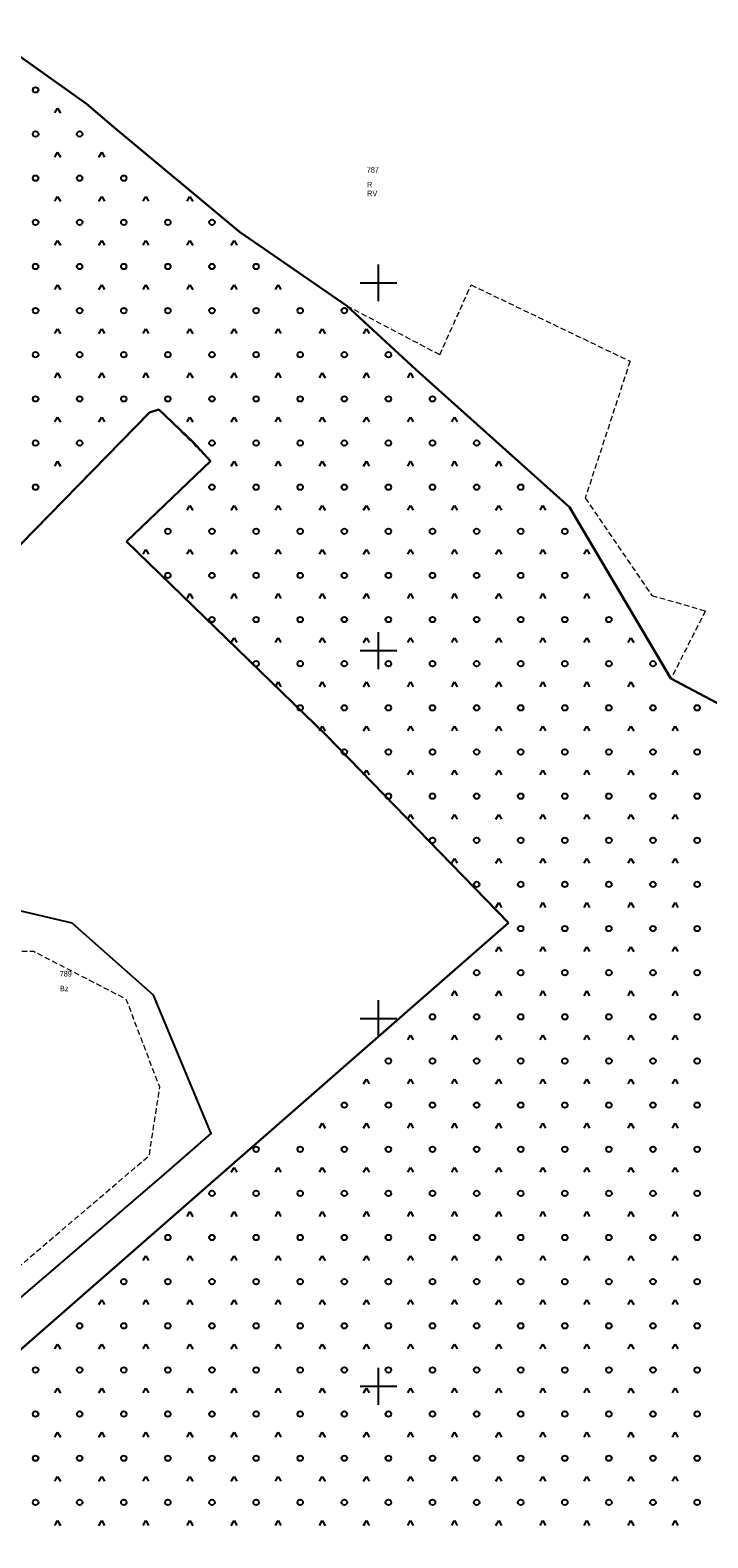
# Model space of a CAD drawing. Header units: metres. Extents: x 5548743 to 5556416, y 5707500 to 5714000.
# Tile 132 of 203: x 5554705 to 5554890, y 5709659 to 5710069. Entities that reach past the tile are written whole.
import ezdxf
from ezdxf.enums import TextEntityAlignment as Align

# ---------------------------------------------------------------- set-up
doc = ezdxf.new("R2010")
doc.units = ezdxf.units.M
doc.header["$MEASUREMENT"] = 0
doc.linetypes.add('1.5_0.75', pattern=[2.25, 1.5, -0.75])
doc.linetypes.add('219-1000', pattern=[0])
doc.layers.get('0').update_dxf_attribs({"color": 2, "linetype": 'CONTINUOUS', "lineweight": 5})
for name, color, linetype in [('209-oznaczenie konturu klasyfikacyjnego', 7, 'CONTINUOUS'), ('210-oznaczenie konturu użytku gruntowego', 7, 'CONTINUOUS'), ('211-numer działki ewidencyjnej', 7, 'CONTINUOUS'), ('217-kontur klasyfikacyjny', 7, 'CONTINUOUS'), ('218-kontur użytku gruntowego', 7, 'CONTINUOUS'), ('219-działka ewidencyjna', 7, 'CONTINUOUS'), ('ogrodzenie trwałe', 7, 'CONTINUOUS'), ('plac sportowy', 7, 'CONTINUOUS'), ('teren zalesiony', 7, 'CONTINUOUS'), ('Wstawianie ramki sekcyjnej z opisem', 7, 'CONTINUOUS')]:
    doc.layers.add(name, color=color, linetype=linetype)
doc.styles.get("Standard").update_dxf_attribs({"font": 'Working1250', "width": 0.75})
doc.linetypes.add('902-1000', pattern='A,5,0,[1,ksztalty.shx,S=1,R=0,X=0,Y=0],5', length=10)

# ---------------------------------------------------------------- blocks, each defined once
blk = doc.blocks.new('OTZK3')
at = {"color": 0, "linetype": 'Continuous'}
for p, q in [((-0.75, -0.433), (0, 0.866)), ((0, 0.866), (0.75, -0.433))]:
    blk.add_line(p, q, dxfattribs=at)
blk = doc.blocks.new('OTZK1')
at = {"color": 0, "linetype": 'Continuous'}
blk.add_circle((0, 0), 0.75, dxfattribs=at)
blk = doc.blocks.new('RAMKA1000K')
at = {"color": 0}
for p, q in [((395, 500), (405, 500)), ((400, 495), (400, 500)), ((400, 395), (400, 405)), ((395, 400), (405, 400)), ((400, 295), (400, 305)), ((395, 300), (405, 300)), ((400, 195), (400, 205)), ((395, 200), (405, 200)), ((400, 0), (400, 5)), ((395, 0), (405, 0))]:
    blk.add_line(p, q, dxfattribs=at)

msp = doc.modelspace()

# ---------------------------------------------------------------- linework, layer by layer
at = {"layer": '217-kontur klasyfikacyjny', "color": 3, "linetype": '1.5_0.75', "lineweight": 18, "flags": 128}
for points in [[(5554699.74, 5710063.47), (5554720.52, 5710048.63)], [(5554720.52, 5710048.63), (5554699.74, 5710063.47)], [(5554720.52, 5710048.63), (5554727.95, 5710042.33)], [(5554727.95, 5710042.33), (5554720.52, 5710048.63)], [(5554727.95, 5710042.33), (5554762.17, 5710013.83)], [(5554762.17, 5710013.83), (5554727.95, 5710042.33)], [(5554762.17, 5710013.83), (5554791.37, 5709993.77)], [(5554791.37, 5709993.77), (5554762.17, 5710013.83)], [(5554816.66, 5709980.46), (5554825.22, 5709999.42)], [(5554825.22, 5709999.42), (5554868.44, 5709978.68)], [(5554791.37, 5709993.77), (5554816.66, 5709980.46)], [(5554810.26, 5709976.36), (5554791.37, 5709993.77)], [(5554851.98, 5709938.98), (5554810.26, 5709976.36)], [(5554868.44, 5709978.68), (5554856.25, 5709941.48)], [(5554683.05, 5709909.04), (5554737.72, 5709964.73)], [(5554737.72, 5709964.73), (5554740.25, 5709965.53)], [(5554740.25, 5709965.53), (5554749.65, 5709956.62)], [(5554749.65, 5709956.62), (5554754.31, 5709951.55)], [(5554754.31, 5709951.55), (5554731.46, 5709929.71)], [(5554879.57, 5709892.41), (5554851.98, 5709938.98)], [(5554856.25, 5709941.48), (5554874.39, 5709914.99)], [(5554731.46, 5709929.71), (5554785.88, 5709876.97)], [(5554874.39, 5709914.99), (5554888.97, 5709910.82)], [(5554888.97, 5709910.82), (5554879.57, 5709892.41)], [(5554879.57, 5709892.41), (5554958.49, 5709850.61)], [(5554958.49, 5709850.61), (5554879.57, 5709892.41)], [(5554785.88, 5709876.97), (5554835.36, 5709826.01)], [(5554835.36, 5709826.01), (5554655.72, 5709669.02)]]:
    msp.add_lwpolyline(points, dxfattribs=at)
at = {"layer": '218-kontur użytku gruntowego', "color": 70, "linetype": '1.5_0.75', "lineweight": 18, "flags": 128}
for points in [[(5554699.74, 5710063.47), (5554720.52, 5710048.63)], [(5554720.52, 5710048.63), (5554699.74, 5710063.47)], [(5554720.52, 5710048.63), (5554727.95, 5710042.33)], [(5554727.95, 5710042.33), (5554720.52, 5710048.63)], [(5554727.95, 5710042.33), (5554762.17, 5710013.83)], [(5554762.17, 5710013.83), (5554727.95, 5710042.33)], [(5554762.17, 5710013.83), (5554791.37, 5709993.77)], [(5554791.37, 5709993.77), (5554762.17, 5710013.83)], [(5554816.66, 5709980.46), (5554825.22, 5709999.42)], [(5554825.22, 5709999.42), (5554868.44, 5709978.68)], [(5554791.37, 5709993.77), (5554816.66, 5709980.46)], [(5554810.26, 5709976.36), (5554791.37, 5709993.77)], [(5554851.98, 5709938.98), (5554810.26, 5709976.36)], [(5554868.44, 5709978.68), (5554856.25, 5709941.48)], [(5554683.05, 5709909.04), (5554737.72, 5709964.73)], [(5554737.72, 5709964.73), (5554683.05, 5709909.04)], [(5554737.72, 5709964.73), (5554740.25, 5709965.53)], [(5554740.25, 5709965.53), (5554737.72, 5709964.73)], [(5554740.25, 5709965.53), (5554749.65, 5709956.62)], [(5554749.65, 5709956.62), (5554740.25, 5709965.53)], [(5554749.65, 5709956.62), (5554754.31, 5709951.55)], [(5554754.31, 5709951.55), (5554749.65, 5709956.62)], [(5554754.31, 5709951.55), (5554731.46, 5709929.71)], [(5554731.46, 5709929.71), (5554754.31, 5709951.55)], [(5554879.57, 5709892.41), (5554851.98, 5709938.98)], [(5554856.25, 5709941.48), (5554874.39, 5709914.99)], [(5554731.46, 5709929.71), (5554785.88, 5709876.97)], [(5554785.88, 5709876.97), (5554731.46, 5709929.71)], [(5554874.39, 5709914.99), (5554888.97, 5709910.82)], [(5554888.97, 5709910.82), (5554879.57, 5709892.41)], [(5554879.57, 5709892.41), (5554958.49, 5709850.61)], [(5554958.49, 5709850.61), (5554879.57, 5709892.41)], [(5554785.88, 5709876.97), (5554835.36, 5709826.01)], [(5554835.36, 5709826.01), (5554785.88, 5709876.97)], [(5554835.36, 5709826.01), (5554655.72, 5709669.02)], [(5554655.72, 5709669.02), (5554835.36, 5709826.01)]]:
    msp.add_lwpolyline(points, dxfattribs=at)
at = {"layer": '219-działka ewidencyjna', "color": 94, "linetype": '219-1000', "lineweight": 30, "flags": 128}
for points in [[(5554699.74, 5710063.47), (5554720.52, 5710048.63)], [(5554720.52, 5710048.63), (5554727.95, 5710042.33)], [(5554727.95, 5710042.33), (5554762.17, 5710013.83)], [(5554762.17, 5710013.83), (5554791.37, 5709993.77)], [(5554791.37, 5709993.77), (5554810.26, 5709976.36)], [(5554810.26, 5709976.36), (5554851.98, 5709938.98)], [(5554737.72, 5709964.73), (5554683.05, 5709909.04)], [(5554740.25, 5709965.53), (5554737.72, 5709964.73)], [(5554740.25, 5709965.53), (5554749.65, 5709956.62)], [(5554749.65, 5709956.62), (5554754.31, 5709951.55)], [(5554754.31, 5709951.55), (5554731.46, 5709929.71)], [(5554851.98, 5709938.98), (5554879.57, 5709892.41)], [(5554731.46, 5709929.71), (5554785.88, 5709876.97)], [(5554879.57, 5709892.41), (5554958.49, 5709850.61)], [(5554785.88, 5709876.97), (5554835.36, 5709826.01)], [(5554835.36, 5709826.01), (5554655.72, 5709669.02)]]:
    msp.add_lwpolyline(points, dxfattribs=at)
at = {"layer": 'ogrodzenie trwałe', "color": 252, "linetype": '902-1000', "lineweight": 25, "flags": 128}
msp.add_lwpolyline([(5554645.47, 5709790.44), (5554605.08, 5709756.04), (5554607.83, 5709727.52), (5554614.72, 5709704.47), (5554657.16, 5709685.09), (5554666.15, 5709692.86), (5554667.36, 5709693.93), (5554741.68, 5709757.57), (5554754.49, 5709768.76), (5554738.75, 5709806.36), (5554716.61, 5709825.94), (5554693.4, 5709831.36), (5554649.5, 5709793.9)], dxfattribs=at)
at = {"layer": 'plac sportowy', "color": 252, "linetype": '1.5_0.75', "lineweight": 18, "flags": 128}
msp.add_lwpolyline([(5554614.82, 5709752.71), (5554613.63, 5709730.82), (5554622.25, 5709710.7), (5554642.64, 5709698.98), (5554660.78, 5709697.25), (5554737.62, 5709762.73), (5554740.48, 5709781.28), (5554731.38, 5709805.2), (5554706.11, 5709818.23), (5554691.81, 5709818.1)], close=True, dxfattribs=at)
at = {"layer": 'teren zalesiony', "color": 3, "linetype": '1.5_0.75', "lineweight": 18, "flags": 128}
msp.add_lwpolyline([(5554646.75, 5710030.96), (5554631.41, 5709999.4), (5554620.1, 5709973.26), (5554589.33, 5709934.72), (5554587.61, 5709933.44), (5554594.16, 5709899.87), (5554597.18, 5709880.66), (5554600.75, 5709853.66), (5554601.87, 5709841.6), (5554600.83, 5709833.67), (5554609.41, 5709831.74), (5554683.05, 5709909.04), (5554737.72, 5709964.73), (5554740.25, 5709965.53), (5554754.31, 5709951.55), (5554731.46, 5709929.71), (5554732.93, 5709928.29), (5554785.88, 5709876.97), (5554835.36, 5709826.01), (5554655.72, 5709669.02), (5554652.25, 5709666.2), (5554645.33, 5709660.68), (5554643.49, 5709659.37), (5554641.5, 5709658.27), (5554640.83, 5709653.15), (5554658.56, 5709655.45), (5554667.79, 5709656.98), (5554668.62, 5709656.71), (5554673.6, 5709657.35), (5554676.27, 5709657.16), (5554679.4, 5709656.46), (5554682.71, 5709655.25), (5554691.01, 5709651.36), (5554698.35, 5709647.53), (5554702.25, 5709646.33), (5554879.17, 5709626.54), (5555002.58, 5709615.56), (5555004.95, 5709615.36), (5555014.54, 5709672.97), (5555015.93, 5709687.57), (5555019.02, 5709718.19), (5555025.07, 5709756.22), (5555029.3, 5709783.51), (5555033.45, 5709819.83), (5554959.16, 5709842.11), (5554961.26, 5709844.93), (5554958.49, 5709850.61), (5554879.57, 5709892.41), (5554851.98, 5709938.98), (5554810.26, 5709976.36), (5554791.37, 5709993.77), (5554762.17, 5710013.83), (5554727.95, 5710042.33), (5554720.52, 5710048.63), (5554699.74, 5710063.47), (5554690.15, 5710068.69), (5554665.63, 5710032.12)], close=True, dxfattribs=at)

# ---------------------------------------------------------------- block references
at = {"layer": 'teren zalesiony', "color": 3, "linetype": 'Continuous', "lineweight": 18}
for name, p in [('OTZK1', (5554706.696, 5710052.446)), ('OTZK3', (5554712.696, 5710046.626)), ('OTZK1', (5554706.696, 5710040.446)), ('OTZK1', (5554718.696, 5710040.446)), ('OTZK3', (5554712.696, 5710034.626)), ('OTZK3', (5554724.696, 5710034.626)), ('OTZK1', (5554706.696, 5710028.446)), ('OTZK1', (5554718.696, 5710028.446)), ('OTZK1', (5554730.696, 5710028.446)), ('OTZK3', (5554712.696, 5710022.626)), ('OTZK3', (5554724.696, 5710022.626)), ('OTZK3', (5554736.696, 5710022.626)), ('OTZK3', (5554748.696, 5710022.626)), ('OTZK1', (5554706.696, 5710016.446)), ('OTZK1', (5554718.696, 5710016.446)), ('OTZK1', (5554730.696, 5710016.446)), ('OTZK1', (5554742.696, 5710016.446)), ('OTZK1', (5554754.696, 5710016.446)), ('OTZK3', (5554712.696, 5710010.626)), ('OTZK3', (5554724.696, 5710010.626)), ('OTZK3', (5554736.696, 5710010.626)), ('OTZK3', (5554748.696, 5710010.626)), ('OTZK3', (5554760.696, 5710010.626)), ('OTZK1', (5554706.696, 5710004.446)), ('OTZK1', (5554718.696, 5710004.446)), ('OTZK1', (5554730.696, 5710004.446)), ('OTZK1', (5554742.696, 5710004.446)), ('OTZK1', (5554754.696, 5710004.446)), ('OTZK1', (5554766.696, 5710004.446)), ('OTZK3', (5554712.696, 5709998.626)), ('OTZK3', (5554724.696, 5709998.626)), ('OTZK3', (5554736.696, 5709998.626)), ('OTZK3', (5554748.696, 5709998.626)), ('OTZK3', (5554760.696, 5709998.626)), ('OTZK3', (5554772.696, 5709998.626)), ('OTZK1', (5554706.696, 5709992.446)), ('OTZK1', (5554718.696, 5709992.446)), ('OTZK1', (5554730.696, 5709992.446)), ('OTZK1', (5554742.696, 5709992.446)), ('OTZK1', (5554754.696, 5709992.446)), ('OTZK1', (5554766.696, 5709992.446)), ('OTZK1', (5554778.696, 5709992.446)), ('OTZK1', (5554790.696, 5709992.446)), ('OTZK3', (5554712.696, 5709986.626)), ('OTZK3', (5554724.696, 5709986.626)), ('OTZK3', (5554736.696, 5709986.626)), ('OTZK3', (5554748.696, 5709986.626)), ('OTZK3', (5554760.696, 5709986.626)), ('OTZK3', (5554772.696, 5709986.626)), ('OTZK3', (5554784.696, 5709986.626)), ('OTZK3', (5554796.696, 5709986.626)), ('OTZK1', (5554706.696, 5709980.446)), ('OTZK1', (5554718.696, 5709980.446)), ('OTZK1', (5554730.696, 5709980.446)), ('OTZK1', (5554742.696, 5709980.446)), ('OTZK1', (5554754.696, 5709980.446)), ('OTZK1', (5554766.696, 5709980.446)), ('OTZK1', (5554778.696, 5709980.446)), ('OTZK1', (5554790.696, 5709980.446)), ('OTZK1', (5554802.696, 5709980.446)), ('OTZK3', (5554712.696, 5709974.626)), ('OTZK3', (5554724.696, 5709974.626)), ('OTZK3', (5554736.696, 5709974.626)), ('OTZK3', (5554748.696, 5709974.626)), ('OTZK3', (5554760.696, 5709974.626)), ('OTZK3', (5554772.696, 5709974.626)), ('OTZK3', (5554784.696, 5709974.626)), ('OTZK3', (5554796.696, 5709974.626)), ('OTZK3', (5554808.696, 5709974.626)), ('OTZK1', (5554706.696, 5709968.446)), ('OTZK1', (5554718.696, 5709968.446)), ('OTZK1', (5554730.696, 5709968.446)), ('OTZK1', (5554742.696, 5709968.446)), ('OTZK1', (5554754.696, 5709968.446)), ('OTZK1', (5554766.696, 5709968.446)), ('OTZK1', (5554778.696, 5709968.446)), ('OTZK1', (5554790.696, 5709968.446)), ('OTZK1', (5554802.696, 5709968.446)), ('OTZK1', (5554814.696, 5709968.446)), ('OTZK3', (5554712.696, 5709962.626)), ('OTZK3', (5554724.696, 5709962.626)), ('OTZK3', (5554748.696, 5709962.626)), ('OTZK3', (5554760.696, 5709962.626)), ('OTZK3', (5554772.696, 5709962.626)), ('OTZK3', (5554784.696, 5709962.626)), ('OTZK3', (5554796.696, 5709962.626)), ('OTZK3', (5554808.696, 5709962.626)), ('OTZK3', (5554820.696, 5709962.626)), ('OTZK1', (5554706.696, 5709956.446)), ('OTZK1', (5554718.696, 5709956.446)), ('OTZK1', (5554754.696, 5709956.446)), ('OTZK1', (5554766.696, 5709956.446)), ('OTZK1', (5554778.696, 5709956.446)), ('OTZK1', (5554790.696, 5709956.446)), ('OTZK1', (5554802.696, 5709956.446)), ('OTZK1', (5554814.696, 5709956.446)), ('OTZK1', (5554826.696, 5709956.446)), ('OTZK3', (5554712.696, 5709950.626)), ('OTZK3', (5554760.696, 5709950.626)), ('OTZK3', (5554772.696, 5709950.626)), ('OTZK3', (5554784.696, 5709950.626)), ('OTZK3', (5554796.696, 5709950.626)), ('OTZK3', (5554808.696, 5709950.626)), ('OTZK3', (5554820.696, 5709950.626)), ('OTZK3', (5554832.696, 5709950.626)), ('OTZK1', (5554706.696, 5709944.446)), ('OTZK1', (5554754.696, 5709944.446)), ('OTZK1', (5554766.696, 5709944.446)), ('OTZK1', (5554778.696, 5709944.446)), ('OTZK1', (5554790.696, 5709944.446)), ('OTZK1', (5554802.696, 5709944.446)), ('OTZK1', (5554814.696, 5709944.446)), ('OTZK1', (5554826.696, 5709944.446)), ('OTZK1', (5554838.696, 5709944.446)), ('OTZK3', (5554748.696, 5709938.626)), ('OTZK3', (5554760.696, 5709938.626)), ('OTZK3', (5554772.696, 5709938.626)), ('OTZK3', (5554784.696, 5709938.626)), ('OTZK3', (5554796.696, 5709938.626)), ('OTZK3', (5554808.696, 5709938.626)), ('OTZK3', (5554820.696, 5709938.626)), ('OTZK3', (5554832.696, 5709938.626)), ('OTZK3', (5554844.696, 5709938.626)), ('OTZK1', (5554742.696, 5709932.446)), ('OTZK1', (5554754.696, 5709932.446)), ('OTZK1', (5554766.696, 5709932.446)), ('OTZK1', (5554778.696, 5709932.446)), ('OTZK1', (5554790.696, 5709932.446)), ('OTZK1', (5554802.696, 5709932.446)), ('OTZK1', (5554814.696, 5709932.446)), ('OTZK1', (5554826.696, 5709932.446)), ('OTZK1', (5554838.696, 5709932.446)), ('OTZK1', (5554850.696, 5709932.446)), ('OTZK3', (5554736.696, 5709926.626)), ('OTZK3', (5554748.696, 5709926.626)), ('OTZK3', (5554760.696, 5709926.626)), ('OTZK3', (5554772.696, 5709926.626)), ('OTZK3', (5554784.696, 5709926.626)), ('OTZK3', (5554796.696, 5709926.626)), ('OTZK3', (5554808.696, 5709926.626)), ('OTZK3', (5554820.696, 5709926.626)), ('OTZK3', (5554832.696, 5709926.626)), ('OTZK3', (5554844.696, 5709926.626)), ('OTZK3', (5554856.696, 5709926.626)), ('OTZK1', (5554742.696, 5709920.446)), ('OTZK1', (5554754.696, 5709920.446)), ('OTZK1', (5554766.696, 5709920.446)), ('OTZK1', (5554778.696, 5709920.446)), ('OTZK1', (5554790.696, 5709920.446)), ('OTZK1', (5554802.696, 5709920.446)), ('OTZK1', (5554814.696, 5709920.446)), ('OTZK1', (5554826.696, 5709920.446)), ('OTZK1', (5554838.696, 5709920.446)), ('OTZK1', (5554850.696, 5709920.446)), ('OTZK3', (5554748.696, 5709914.626)), ('OTZK3', (5554760.696, 5709914.626)), ('OTZK3', (5554772.696, 5709914.626)), ('OTZK3', (5554784.696, 5709914.626)), ('OTZK3', (5554796.696, 5709914.626)), ('OTZK3', (5554808.696, 5709914.626)), ('OTZK3', (5554820.696, 5709914.626)), ('OTZK3', (5554832.696, 5709914.626)), ('OTZK3', (5554844.696, 5709914.626)), ('OTZK3', (5554856.696, 5709914.626)), ('OTZK1', (5554754.696, 5709908.446)), ('OTZK1', (5554766.696, 5709908.446)), ('OTZK1', (5554778.696, 5709908.446)), ('OTZK1', (5554790.696, 5709908.446)), ('OTZK1', (5554802.696, 5709908.446)), ('OTZK1', (5554814.696, 5709908.446)), ('OTZK1', (5554826.696, 5709908.446)), ('OTZK1', (5554838.696, 5709908.446)), ('OTZK1', (5554850.696, 5709908.446)), ('OTZK1', (5554862.696, 5709908.446)), ('OTZK3', (5554760.696, 5709902.626)), ('OTZK3', (5554772.696, 5709902.626)), ('OTZK3', (5554784.696, 5709902.626)), ('OTZK3', (5554796.696, 5709902.626)), ('OTZK3', (5554808.696, 5709902.626)), ('OTZK3', (5554820.696, 5709902.626)), ('OTZK3', (5554832.696, 5709902.626)), ('OTZK3', (5554844.696, 5709902.626)), ('OTZK3', (5554856.696, 5709902.626)), ('OTZK3', (5554868.696, 5709902.626)), ('OTZK1', (5554766.696, 5709896.446)), ('OTZK1', (5554778.696, 5709896.446)), ('OTZK1', (5554790.696, 5709896.446)), ('OTZK1', (5554802.696, 5709896.446)), ('OTZK1', (5554814.696, 5709896.446)), ('OTZK1', (5554826.696, 5709896.446)), ('OTZK1', (5554838.696, 5709896.446)), ('OTZK1', (5554850.696, 5709896.446)), ('OTZK1', (5554862.696, 5709896.446)), ('OTZK1', (5554874.696, 5709896.446)), ('OTZK3', (5554772.696, 5709890.626)), ('OTZK3', (5554784.696, 5709890.626)), ('OTZK3', (5554796.696, 5709890.626)), ('OTZK3', (5554808.696, 5709890.626)), ('OTZK3', (5554820.696, 5709890.626)), ('OTZK3', (5554832.696, 5709890.626)), ('OTZK3', (5554844.696, 5709890.626)), ('OTZK3', (5554856.696, 5709890.626)), ('OTZK3', (5554868.696, 5709890.626)), ('OTZK1', (5554778.696, 5709884.446)), ('OTZK1', (5554790.696, 5709884.446)), ('OTZK1', (5554802.696, 5709884.446)), ('OTZK1', (5554814.696, 5709884.446)), ('OTZK1', (5554826.696, 5709884.446)), ('OTZK1', (5554838.696, 5709884.446)), ('OTZK1', (5554850.696, 5709884.446)), ('OTZK1', (5554862.696, 5709884.446)), ('OTZK1', (5554874.696, 5709884.446)), ('OTZK1', (5554886.696, 5709884.446)), ('OTZK3', (5554784.696, 5709878.626)), ('OTZK3', (5554796.696, 5709878.626)), ('OTZK3', (5554808.696, 5709878.626)), ('OTZK3', (5554820.696, 5709878.626)), ('OTZK3', (5554832.696, 5709878.626)), ('OTZK3', (5554844.696, 5709878.626)), ('OTZK3', (5554856.696, 5709878.626)), ('OTZK3', (5554868.696, 5709878.626)), ('OTZK3', (5554880.696, 5709878.626)), ('OTZK1', (5554790.696, 5709872.446)), ('OTZK1', (5554802.696, 5709872.446)), ('OTZK1', (5554814.696, 5709872.446)), ('OTZK1', (5554826.696, 5709872.446)), ('OTZK1', (5554838.696, 5709872.446)), ('OTZK1', (5554850.696, 5709872.446)), ('OTZK1', (5554862.696, 5709872.446)), ('OTZK1', (5554874.696, 5709872.446)), ('OTZK1', (5554886.696, 5709872.446)), ('OTZK3', (5554796.696, 5709866.626)), ('OTZK3', (5554808.696, 5709866.626)), ('OTZK3', (5554820.696, 5709866.626)), ('OTZK3', (5554832.696, 5709866.626)), ('OTZK3', (5554844.696, 5709866.626)), ('OTZK3', (5554856.696, 5709866.626)), ('OTZK3', (5554868.696, 5709866.626)), ('OTZK3', (5554880.696, 5709866.626)), ('OTZK1', (5554802.696, 5709860.446)), ('OTZK1', (5554814.696, 5709860.446)), ('OTZK1', (5554826.696, 5709860.446)), ('OTZK1', (5554838.696, 5709860.446)), ('OTZK1', (5554850.696, 5709860.446)), ('OTZK1', (5554862.696, 5709860.446)), ('OTZK1', (5554874.696, 5709860.446)), ('OTZK1', (5554886.696, 5709860.446)), ('OTZK3', (5554808.696, 5709854.626)), ('OTZK3', (5554820.696, 5709854.626)), ('OTZK3', (5554832.696, 5709854.626)), ('OTZK3', (5554844.696, 5709854.626)), ('OTZK3', (5554856.696, 5709854.626)), ('OTZK3', (5554868.696, 5709854.626)), ('OTZK3', (5554880.696, 5709854.626)), ('OTZK1', (5554814.696, 5709848.446)), ('OTZK1', (5554826.696, 5709848.446)), ('OTZK1', (5554838.696, 5709848.446)), ('OTZK1', (5554850.696, 5709848.446)), ('OTZK1', (5554862.696, 5709848.446)), ('OTZK1', (5554874.696, 5709848.446)), ('OTZK1', (5554886.696, 5709848.446)), ('OTZK3', (5554820.696, 5709842.626)), ('OTZK3', (5554832.696, 5709842.626)), ('OTZK3', (5554844.696, 5709842.626)), ('OTZK3', (5554856.696, 5709842.626)), ('OTZK3', (5554868.696, 5709842.626)), ('OTZK3', (5554880.696, 5709842.626)), ('OTZK1', (5554826.696, 5709836.446)), ('OTZK1', (5554838.696, 5709836.446)), ('OTZK1', (5554850.696, 5709836.446)), ('OTZK1', (5554862.696, 5709836.446)), ('OTZK1', (5554874.696, 5709836.446)), ('OTZK1', (5554886.696, 5709836.446)), ('OTZK3', (5554832.696, 5709830.626)), ('OTZK3', (5554844.696, 5709830.626)), ('OTZK3', (5554856.696, 5709830.626)), ('OTZK3', (5554868.696, 5709830.626)), ('OTZK3', (5554880.696, 5709830.626)), ('OTZK1', (5554838.696, 5709824.446)), ('OTZK1', (5554850.696, 5709824.446)), ('OTZK1', (5554862.696, 5709824.446)), ('OTZK1', (5554874.696, 5709824.446)), ('OTZK1', (5554886.696, 5709824.446)), ('OTZK3', (5554832.696, 5709818.626)), ('OTZK3', (5554844.696, 5709818.626)), ('OTZK3', (5554856.696, 5709818.626)), ('OTZK3', (5554868.696, 5709818.626)), ('OTZK3', (5554880.696, 5709818.626)), ('OTZK1', (5554826.696, 5709812.446)), ('OTZK1', (5554838.696, 5709812.446)), ('OTZK1', (5554850.696, 5709812.446)), ('OTZK1', (5554862.696, 5709812.446)), ('OTZK1', (5554874.696, 5709812.446)), ('OTZK1', (5554886.696, 5709812.446)), ('OTZK3', (5554820.696, 5709806.626)), ('OTZK3', (5554832.696, 5709806.626)), ('OTZK3', (5554844.696, 5709806.626)), ('OTZK3', (5554856.696, 5709806.626)), ('OTZK3', (5554868.696, 5709806.626)), ('OTZK3', (5554880.696, 5709806.626)), ('OTZK1', (5554814.696, 5709800.446)), ('OTZK1', (5554826.696, 5709800.446)), ('OTZK1', (5554838.696, 5709800.446)), ('OTZK1', (5554850.696, 5709800.446)), ('OTZK1', (5554862.696, 5709800.446)), ('OTZK1', (5554874.696, 5709800.446)), ('OTZK1', (5554886.696, 5709800.446)), ('OTZK3', (5554808.696, 5709794.626)), ('OTZK3', (5554820.696, 5709794.626)), ('OTZK3', (5554832.696, 5709794.626)), ('OTZK3', (5554844.696, 5709794.626)), ('OTZK3', (5554856.696, 5709794.626)), ('OTZK3', (5554868.696, 5709794.626)), ('OTZK3', (5554880.696, 5709794.626)), ('OTZK1', (5554802.696, 5709788.446)), ('OTZK1', (5554814.696, 5709788.446)), ('OTZK1', (5554826.696, 5709788.446)), ('OTZK1', (5554838.696, 5709788.446)), ('OTZK1', (5554850.696, 5709788.446)), ('OTZK1', (5554862.696, 5709788.446)), ('OTZK1', (5554874.696, 5709788.446)), ('OTZK1', (5554886.696, 5709788.446)), ('OTZK3', (5554796.696, 5709782.626)), ('OTZK3', (5554808.696, 5709782.626)), ('OTZK3', (5554820.696, 5709782.626)), ('OTZK3', (5554832.696, 5709782.626)), ('OTZK3', (5554844.696, 5709782.626)), ('OTZK3', (5554856.696, 5709782.626)), ('OTZK3', (5554868.696, 5709782.626)), ('OTZK3', (5554880.696, 5709782.626)), ('OTZK1', (5554790.696, 5709776.446)), ('OTZK1', (5554802.696, 5709776.446)), ('OTZK1', (5554814.696, 5709776.446)), ('OTZK1', (5554826.696, 5709776.446)), ('OTZK1', (5554838.696, 5709776.446)), ('OTZK1', (5554850.696, 5709776.446)), ('OTZK1', (5554862.696, 5709776.446)), ('OTZK1', (5554874.696, 5709776.446)), ('OTZK1', (5554886.696, 5709776.446)), ('OTZK3', (5554784.696, 5709770.626)), ('OTZK3', (5554796.696, 5709770.626)), ('OTZK3', (5554808.696, 5709770.626)), ('OTZK3', (5554820.696, 5709770.626)), ('OTZK3', (5554832.696, 5709770.626)), ('OTZK3', (5554844.696, 5709770.626)), ('OTZK3', (5554856.696, 5709770.626)), ('OTZK3', (5554868.696, 5709770.626)), ('OTZK3', (5554880.696, 5709770.626)), ('OTZK1', (5554766.696, 5709764.446)), ('OTZK1', (5554778.696, 5709764.446)), ('OTZK1', (5554790.696, 5709764.446)), ('OTZK1', (5554802.696, 5709764.446)), ('OTZK1', (5554814.696, 5709764.446)), ('OTZK1', (5554826.696, 5709764.446)), ('OTZK1', (5554838.696, 5709764.446)), ('OTZK1', (5554850.696, 5709764.446)), ('OTZK1', (5554862.696, 5709764.446)), ('OTZK1', (5554874.696, 5709764.446)), ('OTZK1', (5554886.696, 5709764.446)), ('OTZK3', (5554760.696, 5709758.626)), ('OTZK3', (5554772.696, 5709758.626)), ('OTZK3', (5554784.696, 5709758.626)), ('OTZK3', (5554796.696, 5709758.626)), ('OTZK3', (5554808.696, 5709758.626)), ('OTZK3', (5554820.696, 5709758.626)), ('OTZK3', (5554832.696, 5709758.626)), ('OTZK3', (5554844.696, 5709758.626)), ('OTZK3', (5554856.696, 5709758.626)), ('OTZK3', (5554868.696, 5709758.626)), ('OTZK3', (5554880.696, 5709758.626)), ('OTZK1', (5554754.696, 5709752.446)), ('OTZK1', (5554766.696, 5709752.446)), ('OTZK1', (5554778.696, 5709752.446)), ('OTZK1', (5554790.696, 5709752.446)), ('OTZK1', (5554802.696, 5709752.446)), ('OTZK1', (5554814.696, 5709752.446)), ('OTZK1', (5554826.696, 5709752.446)), ('OTZK1', (5554838.696, 5709752.446)), ('OTZK1', (5554850.696, 5709752.446)), ('OTZK1', (5554862.696, 5709752.446)), ('OTZK1', (5554874.696, 5709752.446)), ('OTZK1', (5554886.696, 5709752.446)), ('OTZK3', (5554748.696, 5709746.626)), ('OTZK3', (5554760.696, 5709746.626)), ('OTZK3', (5554772.696, 5709746.626)), ('OTZK3', (5554784.696, 5709746.626)), ('OTZK3', (5554796.696, 5709746.626)), ('OTZK3', (5554808.696, 5709746.626)), ('OTZK3', (5554820.696, 5709746.626)), ('OTZK3', (5554832.696, 5709746.626)), ('OTZK3', (5554844.696, 5709746.626)), ('OTZK3', (5554856.696, 5709746.626)), ('OTZK3', (5554868.696, 5709746.626)), ('OTZK3', (5554880.696, 5709746.626)), ('OTZK1', (5554742.696, 5709740.446)), ('OTZK1', (5554754.696, 5709740.446)), ('OTZK1', (5554766.696, 5709740.446)), ('OTZK1', (5554778.696, 5709740.446)), ('OTZK1', (5554790.696, 5709740.446)), ('OTZK1', (5554802.696, 5709740.446)), ('OTZK1', (5554814.696, 5709740.446)), ('OTZK1', (5554826.696, 5709740.446)), ('OTZK1', (5554838.696, 5709740.446)), ('OTZK1', (5554850.696, 5709740.446)), ('OTZK1', (5554862.696, 5709740.446)), ('OTZK1', (5554874.696, 5709740.446)), ('OTZK1', (5554886.696, 5709740.446)), ('OTZK3', (5554736.696, 5709734.626)), ('OTZK3', (5554748.696, 5709734.626)), ('OTZK3', (5554760.696, 5709734.626)), ('OTZK3', (5554772.696, 5709734.626)), ('OTZK3', (5554784.696, 5709734.626)), ('OTZK3', (5554796.696, 5709734.626)), ('OTZK3', (5554808.696, 5709734.626)), ('OTZK3', (5554820.696, 5709734.626)), ('OTZK3', (5554832.696, 5709734.626)), ('OTZK3', (5554844.696, 5709734.626)), ('OTZK3', (5554856.696, 5709734.626)), ('OTZK3', (5554868.696, 5709734.626)), ('OTZK3', (5554880.696, 5709734.626)), ('OTZK1', (5554730.696, 5709728.446)), ('OTZK1', (5554742.696, 5709728.446)), ('OTZK1', (5554754.696, 5709728.446)), ('OTZK1', (5554766.696, 5709728.446)), ('OTZK1', (5554778.696, 5709728.446)), ('OTZK1', (5554790.696, 5709728.446)), ('OTZK1', (5554802.696, 5709728.446)), ('OTZK1', (5554814.696, 5709728.446)), ('OTZK1', (5554826.696, 5709728.446)), ('OTZK1', (5554838.696, 5709728.446)), ('OTZK1', (5554850.696, 5709728.446)), ('OTZK1', (5554862.696, 5709728.446)), ('OTZK1', (5554874.696, 5709728.446)), ('OTZK1', (5554886.696, 5709728.446)), ('OTZK3', (5554724.696, 5709722.626)), ('OTZK3', (5554736.696, 5709722.626)), ('OTZK3', (5554748.696, 5709722.626)), ('OTZK3', (5554760.696, 5709722.626)), ('OTZK3', (5554772.696, 5709722.626)), ('OTZK3', (5554784.696, 5709722.626)), ('OTZK3', (5554796.696, 5709722.626)), ('OTZK3', (5554808.696, 5709722.626)), ('OTZK3', (5554820.696, 5709722.626)), ('OTZK3', (5554832.696, 5709722.626)), ('OTZK3', (5554844.696, 5709722.626)), ('OTZK3', (5554856.696, 5709722.626)), ('OTZK3', (5554868.696, 5709722.626)), ('OTZK3', (5554880.696, 5709722.626)), ('OTZK1', (5554718.696, 5709716.446)), ('OTZK1', (5554730.696, 5709716.446)), ('OTZK1', (5554742.696, 5709716.446)), ('OTZK1', (5554754.696, 5709716.446)), ('OTZK1', (5554766.696, 5709716.446)), ('OTZK1', (5554778.696, 5709716.446)), ('OTZK1', (5554790.696, 5709716.446)), ('OTZK1', (5554802.696, 5709716.446)), ('OTZK1', (5554814.696, 5709716.446)), ('OTZK1', (5554826.696, 5709716.446)), ('OTZK1', (5554838.696, 5709716.446)), ('OTZK1', (5554850.696, 5709716.446)), ('OTZK1', (5554862.696, 5709716.446)), ('OTZK1', (5554874.696, 5709716.446)), ('OTZK1', (5554886.696, 5709716.446)), ('OTZK3', (5554712.696, 5709710.626)), ('OTZK3', (5554724.696, 5709710.626)), ('OTZK3', (5554736.696, 5709710.626)), ('OTZK3', (5554748.696, 5709710.626)), ('OTZK3', (5554760.696, 5709710.626)), ('OTZK3', (5554772.696, 5709710.626)), ('OTZK3', (5554784.696, 5709710.626)), ('OTZK3', (5554796.696, 5709710.626)), ('OTZK3', (5554808.696, 5709710.626)), ('OTZK3', (5554820.696, 5709710.626)), ('OTZK3', (5554832.696, 5709710.626)), ('OTZK3', (5554844.696, 5709710.626)), ('OTZK3', (5554856.696, 5709710.626)), ('OTZK3', (5554868.696, 5709710.626)), ('OTZK3', (5554880.696, 5709710.626)), ('OTZK1', (5554706.696, 5709704.446)), ('OTZK1', (5554718.696, 5709704.446)), ('OTZK1', (5554730.696, 5709704.446)), ('OTZK1', (5554742.696, 5709704.446)), ('OTZK1', (5554754.696, 5709704.446)), ('OTZK1', (5554766.696, 5709704.446)), ('OTZK1', (5554778.696, 5709704.446)), ('OTZK1', (5554790.696, 5709704.446)), ('OTZK1', (5554802.696, 5709704.446)), ('OTZK1', (5554814.696, 5709704.446)), ('OTZK1', (5554826.696, 5709704.446)), ('OTZK1', (5554838.696, 5709704.446)), ('OTZK1', (5554850.696, 5709704.446)), ('OTZK1', (5554862.696, 5709704.446)), ('OTZK1', (5554874.696, 5709704.446)), ('OTZK1', (5554886.696, 5709704.446)), ('OTZK3', (5554712.696, 5709698.626)), ('OTZK3', (5554724.696, 5709698.626)), ('OTZK3', (5554736.696, 5709698.626)), ('OTZK3', (5554748.696, 5709698.626)), ('OTZK3', (5554760.696, 5709698.626)), ('OTZK3', (5554772.696, 5709698.626)), ('OTZK3', (5554784.696, 5709698.626)), ('OTZK3', (5554796.696, 5709698.626)), ('OTZK3', (5554808.696, 5709698.626)), ('OTZK3', (5554820.696, 5709698.626)), ('OTZK3', (5554832.696, 5709698.626)), ('OTZK3', (5554844.696, 5709698.626)), ('OTZK3', (5554856.696, 5709698.626)), ('OTZK3', (5554868.696, 5709698.626)), ('OTZK3', (5554880.696, 5709698.626)), ('OTZK1', (5554706.696, 5709692.446)), ('OTZK1', (5554718.696, 5709692.446)), ('OTZK1', (5554730.696, 5709692.446)), ('OTZK1', (5554742.696, 5709692.446)), ('OTZK1', (5554754.696, 5709692.446)), ('OTZK1', (5554766.696, 5709692.446)), ('OTZK1', (5554778.696, 5709692.446)), ('OTZK1', (5554790.696, 5709692.446)), ('OTZK1', (5554802.696, 5709692.446)), ('OTZK1', (5554814.696, 5709692.446)), ('OTZK1', (5554826.696, 5709692.446)), ('OTZK1', (5554838.696, 5709692.446)), ('OTZK1', (5554850.696, 5709692.446)), ('OTZK1', (5554862.696, 5709692.446)), ('OTZK1', (5554874.696, 5709692.446)), ('OTZK1', (5554886.696, 5709692.446)), ('OTZK3', (5554712.696, 5709686.626)), ('OTZK3', (5554724.696, 5709686.626)), ('OTZK3', (5554736.696, 5709686.626)), ('OTZK3', (5554748.696, 5709686.626)), ('OTZK3', (5554760.696, 5709686.626)), ('OTZK3', (5554772.696, 5709686.626)), ('OTZK3', (5554784.696, 5709686.626)), ('OTZK3', (5554796.696, 5709686.626)), ('OTZK3', (5554808.696, 5709686.626)), ('OTZK3', (5554820.696, 5709686.626)), ('OTZK3', (5554832.696, 5709686.626)), ('OTZK3', (5554844.696, 5709686.626)), ('OTZK3', (5554856.696, 5709686.626)), ('OTZK3', (5554868.696, 5709686.626)), ('OTZK3', (5554880.696, 5709686.626)), ('OTZK1', (5554706.696, 5709680.446)), ('OTZK1', (5554718.696, 5709680.446)), ('OTZK1', (5554730.696, 5709680.446)), ('OTZK1', (5554742.696, 5709680.446)), ('OTZK1', (5554754.696, 5709680.446)), ('OTZK1', (5554766.696, 5709680.446)), ('OTZK1', (5554778.696, 5709680.446)), ('OTZK1', (5554790.696, 5709680.446)), ('OTZK1', (5554802.696, 5709680.446)), ('OTZK1', (5554814.696, 5709680.446)), ('OTZK1', (5554826.696, 5709680.446)), ('OTZK1', (5554838.696, 5709680.446)), ('OTZK1', (5554850.696, 5709680.446)), ('OTZK1', (5554862.696, 5709680.446)), ('OTZK1', (5554874.696, 5709680.446)), ('OTZK1', (5554886.696, 5709680.446)), ('OTZK3', (5554712.696, 5709674.626)), ('OTZK3', (5554724.696, 5709674.626)), ('OTZK3', (5554736.696, 5709674.626)), ('OTZK3', (5554748.696, 5709674.626)), ('OTZK3', (5554760.696, 5709674.626)), ('OTZK3', (5554772.696, 5709674.626)), ('OTZK3', (5554784.696, 5709674.626)), ('OTZK3', (5554796.696, 5709674.626)), ('OTZK3', (5554808.696, 5709674.626)), ('OTZK3', (5554820.696, 5709674.626)), ('OTZK3', (5554832.696, 5709674.626)), ('OTZK3', (5554844.696, 5709674.626)), ('OTZK3', (5554856.696, 5709674.626)), ('OTZK3', (5554868.696, 5709674.626)), ('OTZK3', (5554880.696, 5709674.626)), ('OTZK1', (5554706.696, 5709668.446)), ('OTZK1', (5554718.696, 5709668.446)), ('OTZK1', (5554730.696, 5709668.446)), ('OTZK1', (5554742.696, 5709668.446)), ('OTZK1', (5554754.696, 5709668.446)), ('OTZK1', (5554766.696, 5709668.446)), ('OTZK1', (5554778.696, 5709668.446)), ('OTZK1', (5554790.696, 5709668.446)), ('OTZK1', (5554802.696, 5709668.446)), ('OTZK1', (5554814.696, 5709668.446)), ('OTZK1', (5554826.696, 5709668.446)), ('OTZK1', (5554838.696, 5709668.446)), ('OTZK1', (5554850.696, 5709668.446)), ('OTZK1', (5554862.696, 5709668.446)), ('OTZK1', (5554874.696, 5709668.446)), ('OTZK1', (5554886.696, 5709668.446)), ('OTZK3', (5554712.696, 5709662.626)), ('OTZK3', (5554724.696, 5709662.626)), ('OTZK3', (5554736.696, 5709662.626)), ('OTZK3', (5554748.696, 5709662.626)), ('OTZK3', (5554760.696, 5709662.626)), ('OTZK3', (5554772.696, 5709662.626)), ('OTZK3', (5554784.696, 5709662.626)), ('OTZK3', (5554796.696, 5709662.626)), ('OTZK3', (5554808.696, 5709662.626)), ('OTZK3', (5554820.696, 5709662.626)), ('OTZK3', (5554832.696, 5709662.626)), ('OTZK3', (5554844.696, 5709662.626)), ('OTZK3', (5554856.696, 5709662.626)), ('OTZK3', (5554868.696, 5709662.626)), ('OTZK3', (5554880.696, 5709662.626))]:
    msp.add_blockref(name, p, dxfattribs=at)
at = {"layer": 'Wstawianie ramki sekcyjnej z opisem', "color": 8, "linetype": 'Continuous', "lineweight": 5}
for p in [(5554400, 5710000), (5554400, 5710000), (5554400, 5710000), (5554400, 5710000), (5554400, 5709500), (5554400, 5709500), (5554400, 5709500), (5554400, 5709500)]:
    msp.add_blockref('RAMKA1000K', p, dxfattribs=at)

# ---------------------------------------------------------------- texts
at = {"layer": '209-oznaczenie konturu klasyfikacyjnego', "color": 70, "linetype": 'Continuous', "lineweight": 18, "width": 0.79}
msp.add_text('RV', height=1.5, dxfattribs=at).set_placement((5554796.92, 5710025.04), align=Align.TOP_LEFT)
at = {"layer": '210-oznaczenie konturu użytku gruntowego', "color": 70, "linetype": 'Continuous', "lineweight": 18, "width": 0.79}
for s, p in [('R', (5554796.9, 5710025.94)), ('Bz', (5554713.34, 5709807.42))]:
    msp.add_text(s, height=1.5, dxfattribs=at).set_placement(p)
at = {"layer": '211-numer działki ewidencyjnej', "color": 94, "linetype": 'Continuous', "lineweight": 30, "width": 0.79}
for s, p in [('787', (5554796.81, 5710029.94)), ('789', (5554713.25, 5709811.41))]:
    msp.add_text(s, height=1.5, dxfattribs=at).set_placement(p)

doc.saveas('drawing.dxf')
